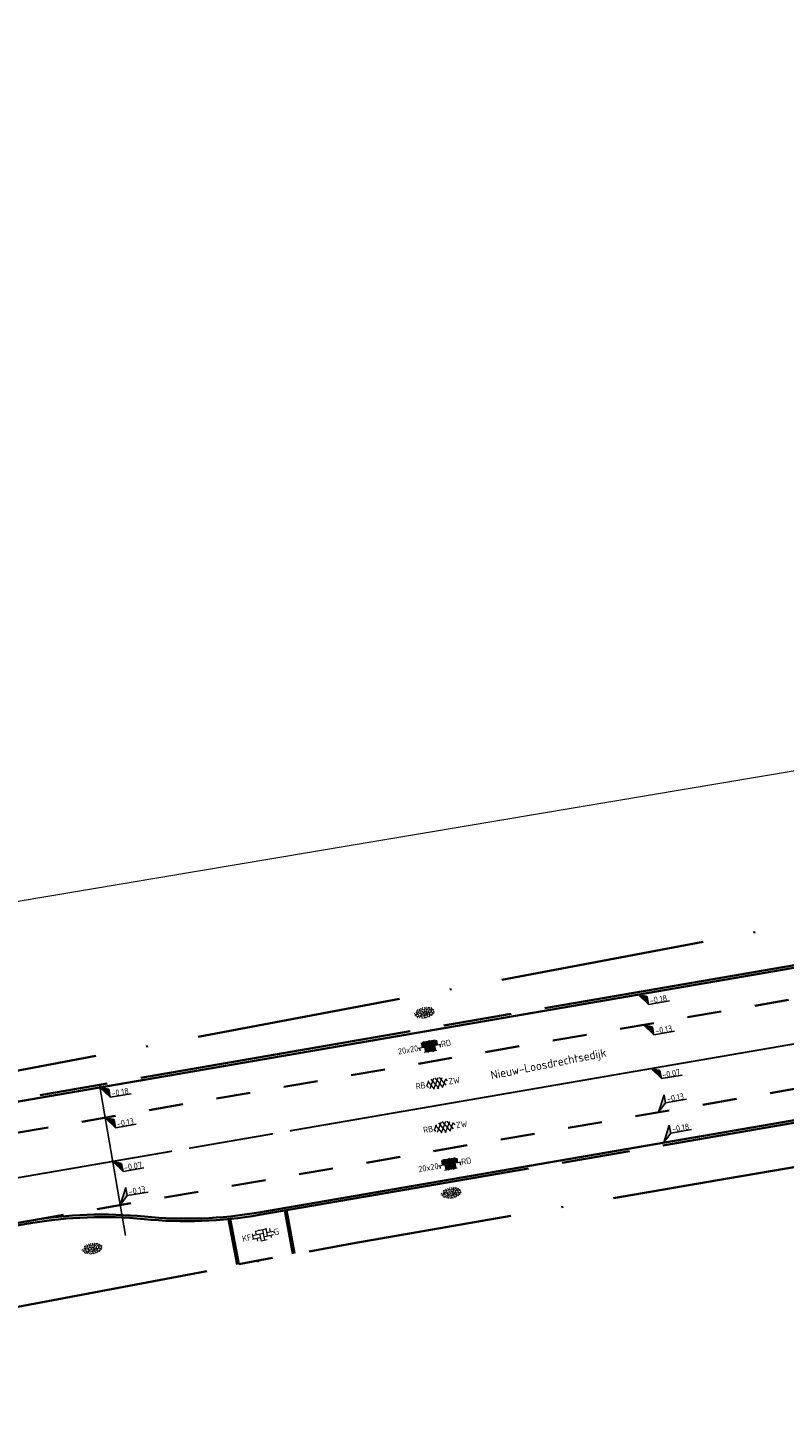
# Model space of a CAD drawing. Header units: metres. Extents: x 0 to 269924, y 0 to 933292.
# Tile 220 of 247: x 135420 to 135464, y 466728 to 466809. Entities that reach past the tile are written whole.
import ezdxf
from ezdxf import colors
from ezdxf.entities.mleader import LeaderData, LeaderLine
from ezdxf.enums import TextEntityAlignment as Align
from ezdxf.math import Vec2, Vec3

# ---------------------------------------------------------------- set-up
doc = ezdxf.new("R2010")
doc.units = ezdxf.units.M
for name, pattern in [('VH-OPSLUITBAND_100X200', [16, 8, -2, 4, -2]), ('VH-OPSLUITBAND_150X250', [24, 16, -2, 4, -2]), ('VW-1-1_STREEP', [2, 1, -1]), ('XX-HIDDEN', [4, 2, -2]), ('XX-PROJECTGRENS', [18, 12, -3, 0, -3])]:
    doc.linetypes.add(name, pattern=pattern)
for name, color, linetype, lineweight in [('N-CO-VH-MATERIAALGRENS-G', 7, 'XX-HIDDEN', 35), ('N-WE-KG-GRENS_PROJECT-G', 7, 'XX-PROJECTGRENS', 35), ('N-WE-OG-BEBOUWING_STRAATNAAM-T25', 7, 'Continuous', 25), ('N-WE-VH-KANTOPSLUITING_OPSLUITBAND_100X200-G', 150, 'VH-OPSLUITBAND_100X200', 35), ('N-WE-VH-KANTOPSLUITING_OPSLUITBAND_150X250-G', 150, 'VH-OPSLUITBAND_150X250', 35), ('N-WE-VH-KANTOPSLUITING_VOORKANTBAND-G', 50, 'Continuous', 35), ('N-WE-VH-VERHARDING-T18', 10, 'Continuous', 18), ('N-WE-VH-VERHARDING_ASFALT-S', 7, 'Continuous', 18), ('N-WE-VH-VERHARDING_BETONSTRAATSTEEN-S', 7, 'Continuous', 18), ('N-WE-VH-VERHARDING_TEGEL-S', 7, 'Continuous', 18), ('N-WE-VW-MARKERING_LANGS_STREEP_11_010-G', 7, 'VW-1-1_STREEP', 13), ('N-WE-VW-MARKERING_LANGS_STREEP_DOORGETROKKEN-G', 7, 'Continuous', 13), ('X-XX-AL-HOOGTELABEL-S', 7, 'Continuous', 25)]:
    doc.layers.add(name, color=color, linetype=linetype, lineweight=lineweight)
doc.layers.add('N-WE-GR-GRAS-S', color=7, linetype='Continuous', lineweight=18, true_color=0x00a500)
doc.layers.add('X-XX-AL-HULPLIJN-G', color=30, linetype='Continuous', lineweight=18, plot=False)
doc.layers.add('X-XX-AL-HULPLIJN-GD', color=30, linetype='Continuous', lineweight=25, plot=False)
doc.styles.add('NLCS-ISO', font='NLCS-ISO.ttf')
doc.styles.add('NLCS-ISO-M200-T18', font='NLCS-ISO.ttf', dxfattribs={"height": 0.36})
doc.styles.add('NLCS-ISO-M200-T25', font='NLCS-ISO.ttf', dxfattribs={"height": 0.5})

# ---------------------------------------------------------------- blocks, each defined once
blk = doc.blocks.new('*U281')
for p, q in [((2.46, -0.97), (0, 0)), ((0, 0), (2.47, -3.37)), ((2.47, -3.37), (2.46, -0.97)), ((8.67, -3.36), (2.47, -3.37))]:
    blk.add_line(p, q)
blk.add_solid([(2.46, -0.97), (0, 0), (2.47, -3.37)])
at = {"style": 'NLCS-ISO'}
blk.add_attdef('...', text='', height=1.8, rotation=0.0982, dxfattribs=at).set_placement((5.57, -3.79), align=Align.BOTTOM_CENTER)
blk = doc.blocks.new('*U279')
for p, q in [((2.45, 4.81), (0, 0)), ((2.46, 2.41), (2.45, 4.81)), ((0, 0), (2.46, 2.41)), ((8.66, 2.42), (2.46, 2.41))]:
    blk.add_line(p, q)
blk.add_solid([(2.45, 4.81), (0, 0), (2.46, 2.41)])
at = {"style": 'NLCS-ISO'}
blk.add_attdef('...', text='', height=1.8, rotation=0.0982, dxfattribs=at).set_placement((5.56, 2), align=Align.BOTTOM_CENTER)
blk = doc.blocks.new('*U282')
for p, q in [((2.46, -1), (0, 0)), ((0, 0), (2.47, -3.4)), ((2.47, -3.4), (2.46, -1)), ((8.67, -3.39), (2.47, -3.4))]:
    blk.add_line(p, q)
blk.add_solid([(2.46, -1), (0, 0), (2.47, -3.4)])
at = {"style": 'NLCS-ISO'}
blk.add_attdef('...', text='', height=1.8, rotation=0.0982, dxfattribs=at).set_placement((5.57, -3.81), align=Align.BOTTOM_CENTER)
blk = doc.blocks.new('SVH-TEGEL_300X300_DIK_LINT_KL-SO')
at = {"true_color": 0xa50000}
h = blk.add_hatch(color=14, dxfattribs=at)
h.dxf.hatch_style = 1
edge = h.paths.add_edge_path()
edge.add_line((-0.75, 1.5), (-1.9, 1.5))
edge.add_ellipse((0, 0), major_axis=(3.39, 0), ratio=0.533267, start_angle=124.0497, end_angle=131.5106)
edge.add_line((-2.25, 1.36), (-2.25, 0))
edge.add_line((-2.25, 0), (-0.75, 0))
edge.add_line((-0.75, 0), (-0.75, 1.5))
h.paths.add_polyline_path([(0.75, 1.5), (-0.75, 1.5), (-0.75, 0), (0.75, 0)])
edge = h.paths.add_edge_path()
edge.add_ellipse((0, 0), major_axis=(3.39, 0), ratio=0.533267, start_angle=48.4894, end_angle=55.9503)
edge.add_line((1.9, 1.5), (0.75, 1.5))
edge.add_line((0.75, 1.5), (0.75, 0))
edge.add_line((0.75, 0), (2.25, 0))
edge.add_line((2.25, 0), (2.25, 1.36))
h.paths.add_polyline_path([(1.5, 0), (0.75, 0), (0, 0), (0, -1.5), (1.5, -1.5)])
h.paths.add_polyline_path([(0, 0), (-0.75, 0), (-1.5, 0), (-1.5, -1.5), (0, -1.5)])
for p, q in [((-2.25, 1.36), (-2.25, 0)), ((-1.9, 1.5), (1.9, 1.5)), ((-1.5, 1.62), (-1.5, 1.5)), ((-0.75, 1.5), (-0.75, 0)), ((0, 1.81), (0, 1.5)), ((0, 0), (0, -1.5)), ((0.75, 1.5), (0.75, 0)), ((1.5, 1.62), (1.5, 1.5)), ((2.25, 1.36), (2.25, 0)), ((-3.39, 0), (3.39, 0)), ((-3, 0), (-3, -0.85)), ((-1.9, -1.5), (1.9, -1.5)), ((-1.5, 0), (-1.5, -1.5)), ((-0.75, -1.5), (-0.75, -1.77)), ((0.75, -1.5), (0.75, -1.77)), ((1.5, 0), (1.5, -1.5)), ((3, 0), (3, -0.85))]:
    blk.add_line(p, q)
at = {"style": 'NLCS-ISO'}
blk.add_attdef('FORMAAT', text='', height=1.8, dxfattribs=at).set_placement((-3.39, 0), align=Align.MIDDLE_RIGHT)
blk.add_attdef('KLEUR', text='', height=1.8, dxfattribs=at).set_placement((3.39, 0), align=Align.MIDDLE_LEFT)
at = {"style": 'NLCS-ISO', "flags": 1}
blk.add_attdef('FUNCTIE', text='', height=1.8, dxfattribs=at).set_placement((0.12, -3.58), align=Align.MIDDLE_CENTER)
blk = doc.blocks.new('SVH-ASFALT_KL-SO')
at = {"ltscale": 0.1}
for p, q in [((-3.32, -0.4), (-2.47, 1.08)), ((-1.25, -1.65), (-2.73, 0.92)), ((-2.51, -1.23), (-0.92, 1.53)), ((0.09, -1.73), (-1.71, 1.38)), ((-1.45, -1.61), (0.37, 1.54)), ((1.26, -1.54), (-0.53, 1.56)), ((-0.24, -1.74), (1.52, 1.29)), ((2.29, -1.09), (0.8, 1.48)), ((1.15, -1.58), (2.49, 0.75)), ((2.91, 0.06), (2.53, 0.71)), ((-2.96, -0.91), (-3.37, -0.2))]:
    blk.add_line(p, q, dxfattribs=at)
at = {"style": 'NLCS-ISO'}
blk.add_attdef('FUNCTIE_VERHARDING', text='', height=1.8, dxfattribs=at).set_placement((-3.62, -0.09), align=Align.MIDDLE_RIGHT)
blk.add_attdef('KLEUR', text='', height=1.8, dxfattribs=at).set_placement((3.17, -0.09), align=Align.MIDDLE_LEFT)
at = {"style": 'NLCS-ISO', "flags": 1}
blk.add_attdef('FUNCTIE', text='', height=1.8, dxfattribs=at).set_placement((0.12, -3.58), align=Align.MIDDLE_CENTER)
blk = doc.blocks.new('SGR-GRAS_01-SO')
at = {"ltscale": 0.1}
for p, q in [((-1.96, -0.07), (-1.98, 0)), ((-1.93, 0.19), (-1.93, 0.24)), ((-1.89, 0.24), (-1.92, 0.25)), ((-1.67, 0.02), (-1.6, 0.04)), ((-1.6, 0.24), (-1.65, 0.29)), ((-1.53, 0.32), (-1.6, 0.35)), ((-1.45, 0.64), (-1.52, 0.66)), ((-1.52, 0.19), (-1.44, 0.19)), ((-1.47, 0.58), (-1.48, 0.65)), ((-1.43, 0.48), (-1.35, 0.5)), ((-1.36, 0.21), (-1.43, 0.23)), ((-1.42, 0.13), (-1.36, 0.17)), ((-1.38, 0.11), (-1.32, 0.16)), ((-1.37, 0.01), (-1.38, 0.08)), ((-1.33, 0.11), (-1.33, 0.19)), ((-1.3, 0.76), (-1.32, 0.77)), ((-1.28, 0.68), (-1.28, 0.76)), ((-1.17, 0.39), (-1.23, 0.43)), ((-1.17, 0.24), (-1.22, 0.29)), ((-1.15, 0.65), (-1.21, 0.7)), ((-1.11, 0.17), (-1.04, 0.19)), ((-1.03, 0.03), (-1.1, 0.07)), ((-0.94, 0.84), (-1, 0.88)), ((-0.97, 0.51), (-0.92, 0.57)), ((-0.89, 0.5), (-0.97, 0.52)), ((-0.94, 0.19), (-0.87, 0.19)), ((-0.92, 0.42), (-0.86, 0.46)), ((-0.89, 0.81), (-0.82, 0.81)), ((-0.87, 0.66), (-0.89, 0.73)), ((-0.8, 0.06), (-0.88, 0.08)), ((-0.87, 0.62), (-0.8, 0.64)), ((-0.8, 0.47), (-0.87, 0.51)), ((-0.75, 0.24), (-0.8, 0.29)), ((-0.77, 0.09), (-0.79, 0.16)), ((-0.73, 0.65), (-0.78, 0.7)), ((-0.74, 0.03), (-0.73, 0.11)), ((-0.67, 0.11), (-0.73, 0.14)), ((-0.69, 0.61), (-0.68, 0.68)), ((-0.58, 0.92), (-0.64, 0.96)), ((-0.56, 0.92), (-0.51, 0.97)), ((-0.56, 0.32), (-0.48, 0.34)), ((-0.44, 0.55), (-0.51, 0.59)), ((-0.43, 0.78), (-0.5, 0.8)), ((-0.42, 0.71), (-0.36, 0.74)), ((-0.34, 0.35), (-0.41, 0.37)), ((-0.32, 0.24), (-0.38, 0.29)), ((-0.31, 0.19), (-0.37, 0.22)), ((-0.37, 0.19), (-0.29, 0.19)), ((-0.31, 0.65), (-0.36, 0.7)), ((-0.32, 0.81), (-0.24, 0.81)), ((-0.32, 0.77), (-0.24, 0.79)), ((-0.28, 0.73), (-0.29, 0.81)), ((-0.21, 1), (-0.27, 1.03)), ((-0.24, 0.02), (-0.17, 0.04)), ((-0.18, 0.17), (-0.19, 0.24)), ((-0.08, 0.63), (-0.14, 0.67)), ((-0.14, -0.04), (-0.14, 0.03)), ((-0.09, 0.53), (-0.09, 0.6)), ((-0.08, 0.16), (-0.03, 0.21)), ((-0.07, 0.19), (0, 0.23)), ((0.06, 0.27), (-0.01, 0.3)), ((0, 0.47), (0.07, 0.49)), ((0.1, 0.24), (0.05, 0.29)), ((0.13, 0.64), (0.06, 0.66)), ((0.07, 0.99), (0.14, 1.03)), ((0.12, 0.65), (0.07, 0.7)), ((0.22, 0.2), (0.15, 0.22)), ((0.21, 0.19), (0.28, 0.19)), ((0.29, 0.71), (0.22, 0.75)), ((0.24, 0.92), (0.31, 0.94)), ((0.26, 0.81), (0.33, 0.81)), ((0.32, 0.81), (0.3, 0.89)), ((0.31, 0.17), (0.39, 0.19)), ((0.32, 0.57), (0.38, 0.62)), ((0.42, 0.34), (0.36, 0.38)), ((0.42, 0.25), (0.4, 0.32)), ((0.43, 0.48), (0.49, 0.51)), ((0.53, 0.24), (0.47, 0.29)), ((0.54, 0.65), (0.49, 0.7)), ((0.56, -0.02), (0.49, 0.02)), ((0.5, 0.45), (0.51, 0.53)), ((0.59, 0.93), (0.52, 0.94)), ((0.55, 0.62), (0.63, 0.64)), ((0.65, 0.79), (0.58, 0.83)), ((0.68, 0.49), (0.61, 0.51)), ((0.77, 0.05), (0.7, 0.07)), ((0.78, 0.42), (0.72, 0.46)), ((0.78, 0.19), (0.86, 0.19)), ((0.83, 0.81), (0.91, 0.81)), ((0.92, 0.06), (0.85, 0.09)), ((0.87, 0.31), (0.94, 0.33)), ((0.95, 0.24), (0.9, 0.29)), ((0.91, 0.89), (0.91, 0.92)), ((0.97, 0.65), (0.91, 0.7)), ((0.93, 0.76), (0.99, 0.8)), ((1.01, 0.87), (0.95, 0.91)), ((1.01, 0.33), (1, 0.4)), ((1.15, 0.78), (1.08, 0.8)), ((1.15, 0.5), (1.08, 0.54)), ((1.1, 0.38), (1.1, 0.45)), ((1.11, 0.77), (1.18, 0.79)), ((1.24, 0.34), (1.17, 0.36)), ((1.18, 0.01), (1.26, 0.03)), ((1.21, 0.21), (1.26, 0.26)), ((1.28, 0.14), (1.22, 0.17)), ((1.28, 0.25), (1.35, 0.29)), ((1.37, 0.24), (1.32, 0.29)), ((1.39, 0.65), (1.34, 0.7)), ((1.36, 0.19), (1.43, 0.19)), ((1.42, 0.46), (1.5, 0.48)), ((1.51, 0.58), (1.44, 0.62)), ((1.64, 0.21), (1.58, 0.25)), ((1.61, 0.41), (1.59, 0.48)), ((1.69, 0.3), (1.7, 0.37)), ((1.79, 0.19), (1.72, 0.21)), ((1.74, 0.16), (1.81, 0.18)), ((1.8, 0.24), (1.75, 0.29)), ((1.93, 0.19), (1.95, 0.19)), ((-1.92, -0.16), (-1.85, -0.12)), ((-1.82, -0.08), (-1.9, -0.06)), ((-1.76, -0.13), (-1.82, -0.09)), ((-1.78, -0.3), (-1.73, -0.25)), ((-1.62, -0.5), (-1.69, -0.46)), ((-1.63, -0.57), (-1.68, -0.52)), ((-1.61, -0.17), (-1.67, -0.11)), ((-1.57, -0.44), (-1.49, -0.44)), ((-1.54, -0.66), (-1.5, -0.64)), ((-1.4, -0.05), (-1.46, -0.01)), ((-1.38, -0.46), (-1.38, -0.39)), ((-1.35, -0.28), (-1.28, -0.26)), ((-1.27, -0.23), (-1.34, -0.21)), ((-1.26, -0.42), (-1.33, -0.38)), ((-1.27, -0.56), (-1.28, -0.48)), ((-1.21, -0.57), (-1.26, -0.52)), ((-1.18, -0.67), (-1.25, -0.65)), ((-1.19, -0.17), (-1.24, -0.11)), ((-1.13, -0.78), (-1.19, -0.75)), ((-1.06, -0.39), (-1, -0.35)), ((-1.04, -0.58), (-0.97, -0.57)), ((-0.99, -0.44), (-0.92, -0.44)), ((-0.9, -0.34), (-0.96, -0.3)), ((-0.9, -0.65), (-0.84, -0.6)), ((-0.84, -0.94), (-0.85, -0.93)), ((-0.78, -0.57), (-0.84, -0.52)), ((-0.76, -0.7), (-0.83, -0.67)), ((-0.76, -0.17), (-0.82, -0.11)), ((-0.8, -0.13), (-0.73, -0.11)), ((-0.71, -0.38), (-0.79, -0.36)), ((-0.79, -0.54), (-0.78, -0.46)), ((-0.72, -0.89), (-0.65, -0.87)), ((-0.71, -0.9), (-0.64, -0.86)), ((-0.62, -0.82), (-0.7, -0.8)), ((-0.67, -0.48), (-0.69, -0.4)), ((-0.53, -0.26), (-0.6, -0.22)), ((-0.58, -0.99), (-0.59, -0.97)), ((-0.57, -0.1), (-0.5, -0.06)), ((-0.49, -0.25), (-0.44, -0.19)), ((-0.48, -0.44), (-0.41, -0.42)), ((-0.4, -0.63), (-0.46, -0.59)), ((-0.38, -0.98), (-0.43, -0.93)), ((-0.42, -0.44), (-0.34, -0.44)), ((-0.36, -0.57), (-0.41, -0.52)), ((-0.34, -0.17), (-0.39, -0.11)), ((-0.26, -0.99), (-0.33, -0.95)), ((-0.25, -0.09), (-0.32, -0.07)), ((-0.17, -0.18), (-0.24, -0.14)), ((-0.16, -0.53), (-0.23, -0.51)), ((-0.21, -0.61), (-0.15, -0.58)), ((-0.19, -0.62), (-0.19, -0.54)), ((-0.17, -0.74), (-0.1, -0.72)), ((-0.07, -0.97), (-0.14, -0.95)), ((-0.04, -0.55), (-0.1, -0.51)), ((-0.08, -0.4), (-0.09, -0.32)), ((-0.01, -1.01), (0.04, -0.95)), ((0.05, -0.98), (0, -0.93)), ((0.07, -0.57), (0.01, -0.52)), ((0.02, -0.96), (0.01, -0.89)), ((0.08, -0.17), (0.03, -0.11)), ((0.1, -0.91), (0.03, -0.88)), ((0.07, -0.29), (0.14, -0.27)), ((0.19, -0.1), (0.13, -0.06)), ((0.16, -0.44), (0.23, -0.44)), ((0.17, -1.04), (0.22, -1.02)), ((0.31, -0.24), (0.24, -0.22)), ((0.33, -0.47), (0.26, -0.43)), ((0.29, -0.33), (0.35, -0.29)), ((0.4, -0.68), (0.32, -0.66)), ((0.39, -0.6), (0.45, -0.55)), ((0.39, -0.59), (0.46, -0.57)), ((0.4, -0.69), (0.41, -0.62)), ((0.46, -0.83), (0.4, -0.8)), ((0.47, -0.98), (0.42, -0.93)), ((0.49, -0.57), (0.44, -0.52)), ((0.45, -0.12), (0.46, -0.05)), ((0.51, -0.17), (0.45, -0.11)), ((0.52, -0.32), (0.5, -0.24)), ((0.62, -0.88), (0.6, -0.81)), ((0.63, -0.14), (0.7, -0.12)), ((0.69, -0.39), (0.62, -0.35)), ((0.64, -0.84), (0.71, -0.81)), ((0.7, -0.89), (0.77, -0.88)), ((0.73, -0.44), (0.81, -0.44)), ((0.82, -0.76), (0.76, -0.72)), ((0.78, -0.04), (0.85, 0)), ((0.86, -0.39), (0.79, -0.37)), ((0.8, -0.19), (0.85, -0.14)), ((0.86, -0.94), (0.84, -0.93)), ((0.91, -0.57), (0.86, -0.52)), ((0.93, -0.17), (0.88, -0.11)), ((0.95, -0.83), (0.88, -0.81)), ((0.94, -0.44), (1.01, -0.42)), ((1.05, -0.31), (0.99, -0.27)), ((1, -0.77), (1, -0.7)), ((1.05, -0.2), (1.05, -0.12)), ((1.11, -0.24), (1.1, -0.16)), ((1.19, -0.68), (1.12, -0.64)), ((1.14, -0.56), (1.21, -0.52)), ((1.21, -0.8), (1.2, -0.73)), ((1.33, -0.1), (1.26, -0.08)), ((1.26, -0.75), (1.33, -0.73)), ((1.34, -0.57), (1.29, -0.52)), ((1.36, -0.17), (1.3, -0.11)), ((1.31, -0.44), (1.38, -0.44)), ((1.42, -0.23), (1.35, -0.19)), ((1.42, -0.54), (1.35, -0.52)), ((1.55, -0.6), (1.49, -0.56)), ((1.5, -0.29), (1.57, -0.27)), ((1.64, -0.27), (1.65, -0.2)), ((1.64, -0.27), (1.7, -0.23)), ((1.68, -0.55), (1.74, -0.5)), ((1.71, -0.16), (1.69, -0.09)), ((1.78, -0.15), (1.71, -0.11)), ((1.71, -0.52), (1.71, -0.52)), ((1.78, -0.17), (1.73, -0.11)), ((1.88, -0.25), (1.81, -0.23))]:
    blk.add_line(p, q, dxfattribs=at)
at = {"ltscale": 0.1, "style": 'NLCS-ISO'}
blk.add_attdef('TYPE', text='', height=0.5, dxfattribs=at).set_placement((3.47, -0.02), align=Align.MIDDLE_CENTER)
blk = doc.blocks.new('SVH-BSS_KEIFORMAAT_ELLEBOOG_KL-SO')
for p, q in [((-2.92, 0.92), (-2.92, -0.66)), ((-2.92, 0.39), (0.23, 0.39)), ((-1.87, 1.5), (-1.87, 0.39)), ((-1.87, 1.44), (1.28, 1.44)), ((-0.82, 1.75), (-0.82, 1.44)), ((-0.82, 0.39), (-0.82, -1.75)), ((0.23, 1.44), (0.23, -1.71)), ((1.28, 1.67), (1.28, -0.66)), ((1.28, 0.39), (3.32, 0.39)), ((2.33, 1.31), (2.33, 0.39)), ((3.38, 0.18), (3.38, -0.18)), ((-3.16, -0.66), (-0.82, -0.66)), ((-1.87, -0.66), (-1.87, -1.5)), ((-0.82, -1.71), (1.03, -1.71)), ((0.23, -0.66), (3.16, -0.66)), ((2.33, -0.66), (2.33, -1.31))]:
    blk.add_line(p, q)
at = {"style": 'NLCS-ISO'}
blk.add_attdef('FORMAAT', text='', height=1.8, dxfattribs=at).set_placement((-3.39, 0), align=Align.MIDDLE_RIGHT)
blk.add_attdef('KLEUR', text='', height=1.8, dxfattribs=at).set_placement((3.39, 0), align=Align.MIDDLE_LEFT)
at = {"style": 'NLCS-ISO', "flags": 1}
blk.add_attdef('FUNCTIE', text='', height=1.8, dxfattribs=at).set_placement((0.12, -3.58), align=Align.MIDDLE_CENTER)

msp = doc.modelspace()

# ---------------------------------------------------------------- linework, layer by layer
at = {"layer": 'N-CO-VH-MATERIAALGRENS-G', "flags": 128}
for points in [[(135419.641, 466739.286), (135567.275, 466764.744, 0.030327), (135673.751, 466789.832), (135732.3, 466807.433)], [(135379.44, 466736.988), (135395.569, 466740.229), (135400.074, 466741.075, -0.003741), (135414.839, 466743.735), (135566.391, 466769.869, 0.030327), (135672.254, 466794.812), (135685.535, 466798.804)]]:
    msp.add_lwpolyline(points, format="xyb", dxfattribs=at)
msp.add_lwpolyline([(135431.881, 466736.745), (135435.05, 466737.346)], dxfattribs=at)
at = {"layer": 'N-WE-KG-GRENS_PROJECT-G', "flags": 128}
msp.add_lwpolyline([(133942.152, 466524.013), (133955.533, 466522.507), (133956.145, 466521.626), (133962.811, 466521.355), (133963.543, 466522.67), (133965.054, 466522.563), (133965.551, 466521.193), (133981.5, 466520.334), (133981.565, 466520.896), (133982.028, 466520.86), (133994.134, 466520.33), (133994.151, 466519.671), (134009.067, 466519.478), (134013.911, 466519.512), (134027.732, 466519.636), (134028.693, 466519.554), (134034.796, 466519.611), (134050.86, 466519.659), (134068.501, 466520.152), (134071.254, 466520.237), (134077.26, 466520.692), (134094.041, 466522.635), (134101.385, 466523.282), (134101.428, 466523.91), (134128.995, 466527.092), (134141.938, 466528.627), (134148.421, 466529.392), (134148.476, 466529.087), (134157.108, 466530.24), (134157.762, 466530.339), (134157.953, 466529.076), (134163.706, 466529.946), (134172.69, 466531.055), (134201.838, 466535.069), (134202.197, 466534.878), (134203.304, 466535.042), (134208.161, 466535.722), (134214.682, 466536.673), (134215.15, 466536.846), (134235.766, 466539.754), (134239.587, 466540.449), (134251.117, 466542.218), (134251.536, 466542.09), (134264.479, 466543.833), (134264.487, 466544.317), (134273.56, 466545.641), (134273.608, 466545.287), (134285.679, 466546.863), (134299.118, 466548.971), (134309.192, 466550.345), (134329.805, 466553.659), (134341.526, 466555.206), (134346.97, 466556.112), (134351.977, 466556.025), (134358.949, 466556.887), (134359.186, 466557.313), (134365.426, 466557.917), (134389.225, 466560.758), (134395.395, 466561.519), (134400.633, 466562.019), (134418.638, 466563.907), (134426.404, 466566.343), (134432.472, 466567.14), (134437.532, 466567.422), (134444.848, 466568.25), (134448.277, 466568.388), (134484.594, 466572.762), (134486.539, 466572.966), (134490.599, 466573.546), (134498.499, 466574.536), (134514.318, 466576.701), (134542.397, 466581.367), (134546.702, 466582.122), (134551.593, 466582.441), (134551.871, 466583.179), (134557.906, 466584.406), (134558.276, 466584.115), (134567.36, 466586.004), (134582.717, 466588.715), (134583.108, 466588.972), (134590.444, 466590.398), (134630.038, 466598.271), (134633.264, 466598.923), (134632.087, 466604.993), (134646.051, 466607.537), (134647.414, 466607.429), (134666.972, 466611.405), (134675.342, 466617.463), (134674.819, 466607.593), (134696.995, 466610.537), (134702.172, 466611.327), (134706.525, 466612.071), (134709.085, 466612.323), (134712.087, 466612.776), (134715, 466613.203), (134716.349, 466613.229), (134723.364, 466613.968), (134738.981, 466616.639), (134746.062, 466617.28), (134746.09, 466616.641), (134760.121, 466618.861), (134759.993, 466619.829), (134768.446, 466621.137), (134784.615, 466623.738), (134787.541, 466625.072), (134796.772, 466626.479), (134796.899, 466625.715), (134813.878, 466628.545), (134820.226, 466629.584), (134847.68, 466634.234), (134881.79, 466639.204), (134881.926, 466639.532), (134884.43, 466640.009), (134893.797, 466641.711), (134903.085, 466643.328), (134904.138, 466643.527), (134920.265, 466646.374), (134921.332, 466646.578), (134937.367, 466649.518), (134938.501, 466649.708), (134961.555, 466654.096), (134967.764, 466655.262), (134974.722, 466656.563), (134984.23, 466658.491), (134992.023, 466659.998), (134995.809, 466660.766), (135000.442, 466661.693), (135009.695, 466663.648), (135010.659, 466663.869), (135018.832, 466665.618), (135021.92, 466666.314), (135034.093, 466668.943), (135034.161, 466668.769), (135043.8, 466670.832), (135059.084, 466674.02), (135068.771, 466676.078), (135083.089, 466679.034), (135091.902, 466680.993), (135097.488, 466682.166), (135104.831, 466683.651), (135116.534, 466686.231), (135119.892, 466686.792), (135126.3, 466688.013), (135127.347, 466688.196), (135130.448, 466688.891), (135135.602, 466689.887), (135140.19, 466691.518), (135166.592, 466696.94), (135182.368, 466700.724), (135201.902, 466704.748), (135203.941, 466705.082), (135209.867, 466705.957), (135217.801, 466707.782), (135228.821, 466709.933), (135242.391, 466712.598), (135277.698, 466719.723), (135279.457, 466720.111), (135279.55, 466721.578), (135288.178, 466723.073), (135350.963, 466735.305), (135501.986, 466763.685), (135501.162, 466761.839), (135525.132, 466766.833), (135533.639, 466768.672), (135569.042, 466775.188), (135582.767, 466777.378), (135584.022, 466777.634), (135585.675, 466776.264, 0.01918), (135652.451, 466792.01), (135652.891, 466793.457), (135660.981, 466795.919), (135661.574, 466796.074), (135664.481, 466796.836), (135665.946, 466796.651), (135673.558, 466799.328), (135680.977, 466801.739), (135687.276, 466804.201), (135692.547, 466806.295), (135705.432, 466809.743), (135712.094, 466810.706), (135728.145, 466817.035), (135760.285, 466825.832), (135773.458, 466829.179), (135789.116, 466834.08), (135813.029, 466842.892), (135823.352, 466846.718), (135839.426, 466852.91), (135860.96, 466860.89), (135867.928, 466863.26), (135895.199, 466872.784), (135899.312, 466861.8), (135873.359, 466852.082), (135873.188, 466848.843), (135867.814, 466846.669), (135856.104, 466842.036), (135847.253, 466838.505), (135830.033, 466832.514), (135818.854, 466828.652), (135812.865, 466826.949), (135808.959, 466825.804), (135805.053, 466824.658), (135770.731, 466814.307), (135766.971, 466812.016), (135761.879, 466808.079), (135757.591, 466807.133), (135743.839, 466803.566), (135724.075, 466798.35), (135721.275, 466798.229), (135720.422, 466801.401), (135715.133, 466799.834), (135698.553, 466794.754), (135698.279, 466793.693), (135686.038, 466790.352), (135686.038, 466789.248), (135686.038, 466787.562), (135681.985, 466786.092), (135677.719, 466785.319), (135623.458, 466770.711), (135607.41, 466767.662), (135584.355, 466763.142), (135577.091, 466761.475), (135570.47, 466760.803), (135524.714, 466753.103), (135522.642, 466752.878), (135515.666, 466751.661), (135498.388, 466748.218), (135460.498, 466741.759), (135438.515, 466737.953), (135402.134, 466731.048), (135401.842, 466732.671), (135396.111, 466731.637), (135390.927, 466730.659), (135374.008, 466727.423), (135342.463, 466720.896), (135337.831, 466720.249), (135332.781, 466719.412), (135316.41, 466716.549), (135312.764, 466716.512), (135301.04, 466714.003), (135296.667, 466713.077), (135288.078, 466711.338), (135288.031, 466710.414), (135288.066, 466708.643), (135283.612, 466707.738), (135244.114, 466700.084), (135242.59, 466702.114), (135218.779, 466697.088), (135216.4, 466696.736), (135207.126, 466694.996), (135197.842, 466693.22), (135196.987, 466690.777), (135188.214, 466689.009), (135186.218, 466690.919), (135157.953, 466685.339), (135157.545, 466682.623), (135152.388, 466681.564), (135151.517, 466683.806), (135135.729, 466680.62), (135134.464, 466677.149), (135128.184, 466675.854), (135125.788, 466678.571), (135109.606, 466675.114), (135107.871, 466673.543), (135107.871, 466672.134), (135099.469, 466670.442), (135080.265, 466666.625), (135079.406, 466666.151), (135069.61, 466664.202), (135057.638, 466661.759), (135035.803, 466657.155), (135033.723, 466658.689), (135013.618, 466654.679), (135014.198, 466652.086), (135012.612, 466651.731), (135012.176, 466654.16), (134999.525, 466651.581), (134981.058, 466648.065), (134978.74, 466647.609), (134978.586, 466647.723), (134973.29, 466646.777), (134967.912, 466645.754), (134966.071, 466645.409), (134952.75, 466642.776), (134952.592, 466643.577), (134951.246, 466643.315), (134944.955, 466642.097), (134940.872, 466641.345), (134939.907, 466640.789), (134925.329, 466637.906), (134925.171, 466637.877), (134925.333, 466636.966), (134925.553, 466635.733), (134922.159, 466635.157), (134921.983, 466636.201), (134920.712, 466635.973), (134906.644, 466633.431), (134906.509, 466633.768), (134899.927, 466632.517), (134896.041, 466630.574), (134862.297, 466626.202), (134861.423, 466623.924), (134854.723, 466622.819), (134853.222, 466624.597), (134834.721, 466621.381), (134818.755, 466618.638), (134803.128, 466616.182), (134801.097, 466614.744), (134787.48, 466613.242), (134768.983, 466610.888), (134755.14, 466609.258), (134754.957, 466609.237), (134754.786, 466610.217), (134731.872, 466606.359), (134713.4, 466603.055), (134699.607, 466600.717), (134685.428, 466598.156), (134675.878, 466596.194), (134672.276, 466595.656), (134668.91, 466595.016), (134645.926, 466591.058), (134638.577, 466590.001), (134611.474, 466584.899), (134601.717, 466583.131), (134600.6, 466582.901), (134592.762, 466581.44), (134575.118, 466578.109), (134569.726, 466577.127), (134558.057, 466574.923), (134547.369, 466573.132), (134538.23, 466571.522), (134531.355, 466570.551), (134524.272, 466569.346), (134519.026, 466568.326), (134515.39, 466567.719), (134505.384, 466563.341), (134500.986, 466562.643), (134495.881, 466561.909), (134495.823, 466562.312), (134492.204, 466563.642), (134484.398, 466562.518), (134478.905, 466561.786), (134469.843, 466560.533), (134464.536, 466559.742), (134456.919, 466558.745), (134448.033, 466557.687), (134433.208, 466556.61), (134412.104, 466554.577), (134407.553, 466554.101), (134387.467, 466551.741), (134381.785, 466550.955), (134364.962, 466548.659), (134360.191, 466548.481), (134354.944, 466547.628), (134324.113, 466542.837), (134319.685, 466541.923), (134312.466, 466540.844), (134307.061, 466539.9), (134305.527, 466540.739), (134283.993, 466537.831), (134278.004, 466536.268), (134260.392, 466533.941), (134253.899, 466532.65), (134244.867, 466531.618), (134227.961, 466528.835), (134196.876, 466524.748), (134191.294, 466524.652), (134189.441, 466519.487), (134180.543, 466523.251), (134138.079, 466517.961), (134135.279, 466517.668), (134120.646, 466515.791), (134115.858, 466514.998), (134094.415, 466512.788), (134094.483, 466512.133), (134077.905, 466510.692), (134056.132, 466509.19), (134043.898, 466509.02), (134033.049, 466509.242), (134023.923, 466509.529), (134011.048, 466510.262), (134011.12, 466510.989), (133978.031, 466511.971), (133977.492, 466511.386), (133976.525, 466511.415), (133970.93, 466511.61), (133940.859, 466512.853), (133936.339, 466513.04), (133926.354, 466513.566), (133918.767, 466513.929), (133914.845, 466514.016), (133909.555, 466514.279), (133907.78, 466514.373), (133898.183, 466514.701), (133889.291, 466514.99), (133877.411, 466515.387), (133865.169, 466516.189), (133858.598, 466516.511), (133853.557, 466516.784), (133840.824, 466517.534), (133833.647, 466517.757), (133833.706, 466517.421), (133832.853, 466517.458), (133826.979, 466517.575), (133808.076, 466518.296), (133803.308, 466518.179), (133802.56, 466518.555), (133780.072, 466520.153), (133779.6, 466519.291), (133774.066, 466519.538), (133773.735, 466520.559), (133740.527, 466522.642), (133713.376, 466524.159), (133705.703, 466524.636), (133705.709, 466526.266), (133685.059, 466527.583), (133660.563, 466529.253), (133639.129, 466529.346), (133622.453, 466530.286), (133616.388, 466530.543), (133614.494, 466530.624), (133604.393, 466531.597), (133597.464, 466531.465), (133574.3, 466531.955), (133566.695, 466531.543), (133561.32, 466531.616), (133554.142, 466531.627), (133545.309, 466531.719), (133535.509, 466531.795), (133530.483, 466531.897), (133499.098, 466532.845), (133498.91, 466530.624), (133497.604, 466522.359), (133448.566, 466524.379), (133448.421, 466522.59), (133414.567, 466524.034), (133414.497, 466533.241), (133401.904, 466533.723), (133353.812, 466535.745), (133352.26, 466536.139), (133333.107, 466536.524), (133333.343, 466545.829), (133369.152, 466544.714), (133381.325, 466544.396), (133400.699, 466543.637), (133404.005, 466543.551), (133435.456, 466542.61), (133435.456, 466542.277), (133451.526, 466541.628), (133467.883, 466541.235), (133477.659, 466542.034), (133509.103, 466541.442), (133515.138, 466541.284), (133519.939, 466540.992), (133525.525, 466540.798), (133532.518, 466540.097), (133548.147, 466539.778), (133548.297, 466540.601), (133555.22, 466540.722), (133564.265, 466540.558), (133565.06, 466540.188), (133570.074, 466540.025), (133574.07, 466539.875), (133576.623, 466539.795), (133577.163, 466540.007), (133601.21, 466539.677), (133602.809, 466541.635), (133610.483, 466541.448), (133611.878, 466539.353), (133618.8, 466539.154), (133622.331, 466538.943), (133622.362, 466539.485), (133627.247, 466539.274), (133627.305, 466538.709), (133642.487, 466537.733), (133654.92, 466537.235), (133674.71, 466536.649), (133674.766, 466536.962), (133682.638, 466536.639), (133685.084, 466535.631), (133701.924, 466534.36), (133703.6, 466534.856), (133708.504, 466534.396), (133731.895, 466532.391), (133737.992, 466531.942), (133749.854, 466530.901), (133752.15, 466530.77), (133756.921, 466530.655), (133767.535, 466530.109), (133779.853, 466530.016), (133787.77, 466529.934), (133810.905, 466528.967), (133832.384, 466528.238), (133837.192, 466527.837), (133897.841, 466525.036)], format="xyb", close=True, dxfattribs=at)
at = {"layer": 'N-WE-VH-KANTOPSLUITING_OPSLUITBAND_100X200-G'}
for points in [[(135434.668, 466739.9), (135435.149, 466737.365)], [(135431.275, 466739.371), (135431.783, 466736.726)]]:
    msp.add_lwpolyline(points, dxfattribs=at)
at = {"layer": 'N-WE-VH-KANTOPSLUITING_OPSLUITBAND_150X250-G', "flags": 128}
for points in [[(135379.411, 466737.136, 0.034306), (135386.001, 466738.937), (135391.647, 466740.905, -0.037443), (135398.894, 466742.838), (135399.714, 466742.992, -0.003741), (135414.507, 466745.657), (135566.06, 466771.79, 0.030327), (135671.693, 466796.679), (135672.594, 466796.95, 0.070064), (135678.888, 466799.851, -0.070064), (135683.991, 466802.204), (135697.398, 466806.234, -0.070064), (135702.953, 466807.086, 0.070064), (135709.803, 466808.136), (135760.671, 466823.428, -0.017204), (135777.605, 466827.89, 0.044699), (135819.281, 466841.358, -0.010903), (135839.713, 466849.521), (135895.033, 466870.235)], [(135433.075, 466739.624), (135567.606, 466762.823, 0.030327), (135674.313, 466787.964), (135723.314, 466802.695, -0.072339), (135728.965, 466803.536, 0.072339), (135733.279, 466804.177), (135745.729, 466807.92, 0.072339), (135749.681, 466809.763, -0.072339), (135754.859, 466812.179), (135763.291, 466814.713, -0.017204), (135779.62, 466819.016, 0.044699), (135822.841, 466832.983, -0.010903), (135842.904, 466840.999), (135898.224, 466861.713)]]:
    msp.add_lwpolyline(points, format="xyb", dxfattribs=at)
at = {"layer": 'N-WE-VH-KANTOPSLUITING_OPSLUITBAND_150X250-G', "extrusion": (0, 0, -1), "flags": 128}
msp.add_lwpolyline([(-135419.667, 466739.139, 0.067387), (-135426.331, 466739.38, -0.067387), (-135433.075, 466739.624, -0.067387)], format="xyb", dxfattribs=at)
at = {"layer": 'N-WE-VH-KANTOPSLUITING_OPSLUITBAND_150X250-G', "flags": 128}
msp.add_lwpolyline([(135419.667, 466739.139), (135415.748, 466738.463), (135409.148, 466737.299)], dxfattribs=at)
at = {"layer": 'N-WE-VH-KANTOPSLUITING_VOORKANTBAND-G'}
for points in [[(135379.44, 466736.988, 0.034306), (135386.051, 466738.796), (135391.696, 466740.764, -0.037443), (135398.922, 466742.69), (135399.741, 466742.844, -0.003741), (135414.533, 466745.509), (135566.085, 466771.642, 0.030327), (135671.736, 466796.535), (135672.637, 466796.806, 0.070064), (135678.969, 466799.725, -0.070064), (135684.034, 466802.06), (135697.442, 466806.09, -0.070064), (135702.955, 466806.936, 0.070064), (135709.846, 466807.992), (135760.714, 466823.284, -0.017204), (135777.638, 466827.744, 0.044699), (135819.34, 466841.22, -0.010903), (135839.766, 466849.38), (135895.085, 466870.094)], [(135433.049, 466739.772), (135567.581, 466762.97, 0.030327), (135674.27, 466788.108), (135723.271, 466802.839, -0.072339), (135728.965, 466803.686, 0.072339), (135733.236, 466804.321), (135745.685, 466808.063, 0.072339), (135749.598, 466809.889, -0.072339), (135754.816, 466812.322), (135763.247, 466814.857, -0.017204), (135779.586, 466819.162, 0.044699), (135822.782, 466833.121, -0.010903), (135842.852, 466841.139), (135898.171, 466861.853)]]:
    msp.add_lwpolyline(points, format="xyb", dxfattribs=at)
at = {"layer": 'N-WE-VH-KANTOPSLUITING_VOORKANTBAND-G', "extrusion": (0, 0, -1)}
msp.add_lwpolyline([(-135419.641, 466739.286, 0.067387), (-135426.345, 466739.529, -0.067387), (-135433.049, 466739.772)], format="xyb", dxfattribs=at)
at = {"layer": 'N-WE-VH-KANTOPSLUITING_VOORKANTBAND-G'}
for points in [[(135434.569, 466739.882), (135435.05, 466737.346)], [(135419.641, 466739.286), (135415.722, 466738.611), (135408.137, 466737.272)], [(135431.373, 466739.39), (135431.881, 466736.745)]]:
    msp.add_lwpolyline(points, dxfattribs=at)
at = {"layer": 'N-WE-VW-MARKERING_LANGS_STREEP_11_010-G', "ltscale": 5, "const_width": 0.1, "flags": 128}
msp.add_lwpolyline([(135428.956, 466743.531), (135433.883, 466744.381)], dxfattribs=at)
at = {"layer": 'N-WE-VW-MARKERING_LANGS_STREEP_DOORGETROKKEN-G', "ltscale": 5, "const_width": 0.1, "flags": 128}
msp.add_lwpolyline([(135434.869, 466744.551), (135512.372, 466757.915)], dxfattribs=at)
msp.add_lwpolyline([(135397.674, 466737.979), (135400.554, 466738.52, -0.003741), (135415.28, 466741.173), (135427.97, 466743.361)], format="xyb", dxfattribs=at)
at = {"layer": 'X-XX-AL-HULPLIJN-G'}
msp.add_lwpolyline([(135398.959, 466754.644), (135497.573, 466771.233), (135596.09, 466788.39), (135692.572, 466814.681), (135698.382, 466795.357)], dxfattribs=at)
at = {"layer": 'X-XX-AL-HULPLIJN-GD'}
msp.add_lwpolyline([(135423.72, 466747.245), (135425.241, 466738.425)], dxfattribs=at)

# ---------------------------------------------------------------- block references
at = {"layer": 'N-WE-GR-GRAS-S'}
for p, xscale, yscale, zscale, rotation in [((135442.768, 466751.47), 0.3, 0.3, 0.3, 11.3), ((135444.334, 466740.912), 0.2999999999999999, 0.2999999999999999, 0.2999999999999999, 10), ((135423.301, 466737.65), 0.2999999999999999, 0.2999999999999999, 0.2999999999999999, 10)]:
    msp.add_blockref('SGR-GRAS_01-SO', p, dxfattribs=dict(at, xscale=xscale, yscale=yscale, zscale=zscale, rotation=rotation))
at = {"layer": 'N-WE-VH-VERHARDING_ASFALT-S'}
ref = msp.add_blockref('SVH-ASFALT_KL-SO', (135443.533, 466747.364), dxfattribs=dict(at, xscale=0.1999999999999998, yscale=0.1999999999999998, zscale=0.1999999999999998, rotation=9.783812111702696))
ref.add_attrib('FUNCTIE_VERHARDING', 'RB', dxfattribs={"layer": '0', "height": 0.36, "rotation": 8.41871, "style": 'NLCS-ISO'}).set_placement((135442.819, 466747.241), align=Align.MIDDLE_RIGHT)
ref.add_attrib('KLEUR', 'ZW', dxfattribs={"layer": '0', "height": 0.36, "rotation": 8.41871, "style": 'NLCS-ISO'}).set_placement((135444.162, 466747.44), align=Align.MIDDLE_LEFT)
ref = msp.add_blockref('SVH-ASFALT_KL-SO', (135443.975, 466744.802), dxfattribs=dict(at, xscale=0.1999999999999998, yscale=0.1999999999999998, zscale=0.1999999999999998, rotation=9.783812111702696))
ref.add_attrib('FUNCTIE_VERHARDING', 'RB', dxfattribs={"layer": '0', "height": 0.36, "rotation": 8.41871, "style": 'NLCS-ISO'}).set_placement((135443.261, 466744.679), align=Align.MIDDLE_RIGHT)
ref.add_attrib('KLEUR', 'ZW', dxfattribs={"layer": '0', "height": 0.36, "rotation": 8.41871, "style": 'NLCS-ISO'}).set_placement((135444.604, 466744.878), align=Align.MIDDLE_LEFT)
at = {"layer": 'N-WE-VH-VERHARDING_BETONSTRAATSTEEN-S', "xscale": 0.2, "yscale": 0.2, "zscale": 0.2, "rotation": 11.94307618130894}
msp.add_blockref('SVH-BSS_KEIFORMAAT_ELLEBOOG_KL-SO', (135433.271, 466738.469), dxfattribs=at).add_auto_attribs({'FORMAAT': 'KF', 'KLEUR': 'G'})
at = {"layer": 'N-WE-VH-VERHARDING_TEGEL-S', "xscale": 0.2, "yscale": 0.2, "zscale": 0.2, "rotation": 9.78381211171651}
for p in [(135443.053, 466749.514), (135444.243, 466742.615)]:
    msp.add_blockref('SVH-TEGEL_300X300_DIK_LINT_KL-SO', p, dxfattribs=at).add_auto_attribs({'FORMAAT': '20x20', 'KLEUR': 'RD'})
at = {"layer": 'X-XX-AL-HOOGTELABEL-S', "xscale": 0.2000000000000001, "yscale": 0.2000000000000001, "zscale": 0.2000000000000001, "rotation": 9.685567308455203}
for name, p, values in [('*U281', (135455.28, 466752.535), {'...': '-0.18'}), ('*U282', (135455.586, 466750.761), {'...': '-0.13'}), ('*U282', (135456.028, 466748.199), {'...': '-0.07'}), ('*U281', (135423.746, 466747.098), {'...': '-0.18'}), ('*U279', (135456.47, 466745.637), {'...': '-0.13'}), ('*U282', (135424.051, 466745.324), {'...': '-0.13'}), ('*U279', (135456.776, 466743.863), {'...': '-0.18'}), ('*U282', (135424.493, 466742.761), {'...': '-0.07'}), ('*U279', (135424.935, 466740.199), {'...': '-0.13'})]:
    msp.add_blockref(name, p, dxfattribs=at).add_auto_attribs(values)

# ---------------------------------------------------------------- texts
at = {"layer": 'N-WE-OG-BEBOUWING_STRAATNAAM-T25', "style": 'NLCS-ISO-M200-T25'}
msp.add_text('Nieuw-Loosdrechtsedijk', height=0.5, rotation=11.2, dxfattribs=at).set_placement((135450.014, 466748.481), align=Align.MIDDLE_CENTER)

# ---------------------------------------------------------------- leaders
at = {"layer": 'N-WE-VH-VERHARDING-T18'}
ml = msp.add_multileader_mtext('Standard', dxfattribs=at)
ml.set_content('', color=256, style='NLCS-ISO-M200-T18')
ml.set_leader_properties(color=256, linetype='ByLayer', lineweight=-1)
ml.build(insert=Vec2(0, 0))
ml.multileader.update_dxf_attribs({"has_dogleg": 0, "text_left_attachment_type": 5, "text_right_attachment_type": 5, "dogleg_length": 0.36, "arrow_head_size": 0.36})
ctx = ml.context
ctx.base_point, ctx.char_height, ctx.arrow_head_size, ctx.landing_gap_size, ctx.plane_origin = Vec3(135697.392, 466805.766), 0.36, 0.36, 0.18, Vec3(135695.697, 466805.189)
ctx.left_attachment, ctx.right_attachment = 5, 5
notes = []
notes.append((ctx, [(0, (0, 0, 0), (0, 0), (1, 0), 1, [])]))
ctx.mtext.insert, ctx.mtext.rotation, ctx.mtext.flow_direction = Vec3(135697.572, 466806.126), -0.147529, 5
for ctx, leaders in notes:
    for number, flags, end, landing, length, lines in leaders:
        leader = LeaderData()
        leader.index, (leader.has_last_leader_line, leader.has_dogleg_vector, leader.attachment_direction) = number, flags
        leader.last_leader_point, leader.dogleg_vector, leader.dogleg_length = Vec3(end), Vec3(landing), length
        for number, points, colour, breaks in lines:
            line = LeaderLine()
            line.index, line.vertices, line.color, line.breaks = number, Vec3.list(points), colors.encode_raw_color(colour), breaks
            leader.lines.append(line)
        ctx.leaders.append(leader)

doc.saveas('drawing.dxf')
